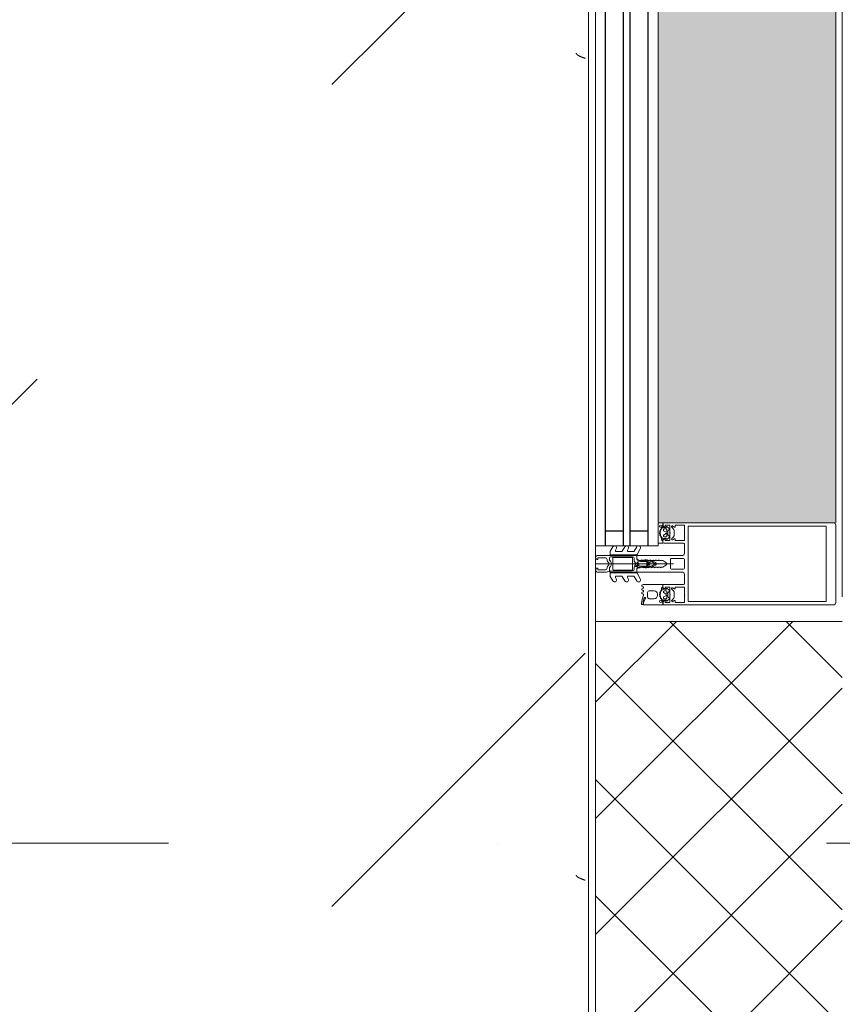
# Model space of a CAD drawing. Header units: millimetres. Extents: x -3267 to 40126, y 29201 to 102288.
# Tile 220 of 256: x 9325 to 9826, y 57646 to 58245. Entities that reach past the tile are written whole.
import ezdxf

# ---------------------------------------------------------------- set-up
doc = ezdxf.new("R2010")
doc.units = ezdxf.units.MM
doc.linetypes.add('4_ Штрихпунктир_ 10 х 2 мм', pattern=[1400, 1000, -200, 0, -200])
for name, color, linetype, lineweight in [('A-DETL-GENF-OTLN', 7, 'Continuous', 9), ('A-GLAZ-CURT-OTLN', 7, 'Continuous', 9), ('A-GLAZ-CWMG-OTLN', 7, 'Continuous', 9), ('A-WALL-____-MCUT', 7, 'Continuous', 9), ('A-WALL-____-OTLN', 7, 'Continuous', 9), ('A-WALL-____-PATT', 7, 'Continuous', 9), ('M-EQPM-____-OTLN', 7, 'Continuous', 9), ('S-GRID-____-OTLN', 7, 'Continuous', 9)]:
    doc.layers.add(name, color=color, linetype=linetype, lineweight=lineweight)

# ---------------------------------------------------------------- blocks, each defined once
blk = doc.blocks.new('АРФ_Витраж_Остекление - SI_38mm_TripGlz-4699070-ВКК_02_К1_З_ЭОМ_кабель_')
at = {"layer": 'A-GLAZ-CURT-OTLN', "color": 253, "true_color": 0xaaaaaa}
for p, q in [((-454, 0), (-454, -38)), ((-454, -38), (454, -38))]:
    blk.add_line(p, q, dxfattribs=at)
at = {"layer": 'A-GLAZ-CURT-OTLN', "color": 253, "lineweight": 25, "true_color": 0xaaaaaa}
for p, q in [((-454, -6), (454, -6)), ((-445, -6), (-445, -17)), ((-454, -17), (454, -17)), ((-454, -21), (454, -21)), ((-445, -21), (-445, -32)), ((-454, -32), (454, -32))]:
    blk.add_line(p, q, dxfattribs=at)
blk = doc.blocks.new('Rectangular Mullion - FWS-50-HI_Mull_CovCap-20mm_Mull-105mm_zoloto-5843151-ВКК_02_К1_З_ЭОМ_кабель_')
at = {"layer": 'A-GLAZ-CWMG-OTLN', "true_color": 0xf8f3e1}
blk.add_hatch(color=7, dxfattribs=at).paths.add_polyline_path([(8096, 74220), (8096, 75100), (7988, 75100), (7988, 74220), (8080.3, 74220)])
at = {"layer": 'A-GLAZ-CWMG-OTLN', "color": 253, "true_color": 0xaaaaaa}
blk.add_line((8096, 74220), (8096, 75100), dxfattribs=at)
blk = doc.blocks.new('Rectangular Mullion - HI_CovCap-20mm_Mull-105mm-V275-ВКК_02_К1_З_ЭОМ_кабель_')
at = {"layer": 'A-DETL-GENF-OTLN', "color": 253, "true_color": 0xaaaaaa}
for p, q in [((-25, 144.5), (-25, 130.68)), ((23.5, 146), (-23.5, 146)), ((25, 130.68), (25, 144.5)), ((-25, 136), (-25, 59.4)), ((-22.9, 135.44), (-22.9, 59.4)), ((22.9, 136), (22.9, 59.4)), ((25, 136), (25, 59.4)), ((-2.7, 54), (2.7, 54)), ((-12.6, 53.5), (-12.6, 41.4)), ((-5, 25.5), (-5, 52.5)), ((-3.2, 46.1), (-3.2, 53.5)), ((3.2, 53.5), (3.2, 46.1)), ((5, 52.5), (5, 25.5)), ((12.6, 41.4), (12.6, 53.5)), ((-21.76, 44.51), (-22.58, 43.54)), ((-22.24, 46.35), (-21.18, 47.41)), ((-21.2, 42.9), (-21.2, 41.7)), ((-19.5, 43.4), (-20.7, 43.4)), ((-20.47, 47.7), (-17.13, 47.7)), ((-20.16, 41.35), (-19.24, 42.95)), ((-17.65, 44), (-19.95, 44)), ((-18.36, 42.95), (-17.44, 41.35)), ((-16.9, 43.4), (-18.1, 43.4)), ((-16.42, 47.41), (-15.36, 46.35)), ((-16.4, 41.7), (-16.4, 42.9)), ((-15.02, 43.54), (-15.84, 44.51)), ((2.7, 45.6), (-2.7, 45.6)), ((0, 47.27), (0, 0)), ((15.02, 43.54), (15.84, 44.51)), ((15.36, 46.35), (16.42, 47.41)), ((16.4, 41.7), (16.4, 42.9)), ((16.9, 43.4), (18.1, 43.4)), ((17.13, 47.7), (20.47, 47.7)), ((18.36, 42.95), (17.44, 41.35)), ((17.65, 44), (19.95, 44)), ((20.16, 41.35), (19.24, 42.95)), ((19.5, 43.4), (20.7, 43.4)), ((21.18, 47.41), (22.24, 46.35)), ((21.2, 42.9), (21.2, 41.7)), ((21.76, 44.51), (22.58, 43.54)), ((-22.3, 40.8), (-22.9, 40.8)), ((-22.9, 40.2), (-21.62, 40.2)), ((-22.27, 39.59), (-22.55, 39.1)), ((-21.07, 39.62), (-21.08, 39.77)), ((-20.7, 41.2), (-20.42, 41.2)), ((-20.48, 39.51), (-20.66, 39.4)), ((-19.97, 39.2), (-20.02, 39.33)), ((-19.33, 39.22), (-19.48, 39.08)), ((-19.2, 37.6), (-18.4, 37.6)), ((-18.77, 39.04), (-18.85, 39.17)), ((-18.16, 39.23), (-18.26, 39.06)), ((-17.56, 39.21), (-17.67, 39.31)), ((-17.18, 41.2), (-16.9, 41.2)), ((-17.02, 39.56), (-17.07, 39.36)), ((-16.46, 39.68), (-16.59, 39.75)), ((-14.64, 40.8), (-15.29, 40.8)), ((-0.87, 36.5), (-1.7, 35.06)), ((1.7, 35.06), (0.87, 36.5)), ((14.64, 40.8), (15.29, 40.8)), ((16.46, 39.68), (16.59, 39.75)), ((17.18, 41.2), (16.9, 41.2)), ((17.02, 39.56), (17.07, 39.36)), ((17.56, 39.21), (17.67, 39.31)), ((18.16, 39.23), (18.26, 39.06)), ((18.77, 39.04), (18.85, 39.17)), ((19.33, 39.22), (19.48, 39.08)), ((19.97, 39.2), (20.02, 39.33)), ((20.7, 41.2), (20.42, 41.2)), ((20.48, 39.51), (20.66, 39.4)), ((21.07, 39.62), (21.08, 39.77)), ((22.9, 40.2), (21.62, 40.2)), ((22.27, 39.59), (22.55, 39.1)), ((22.3, 40.8), (22.9, 40.8)), ((-23.1, 29.29), (-20.89, 30.27)), ((-21.2, 32.6), (-21.2, 35.6)), ((-17.4, 31.6), (-20.2, 31.6)), ((-16.4, 35.6), (-16.4, 32.6)), ((-2.24, 31), (-2.45, 30.87)), ((-2.45, 30.53), (-2.25, 30.41)), ((-1.89, 34.49), (-2.1, 32.75)), ((-1.33, 33.68), (-1.33, 33.78)), ((-1.25, 31.1), (0.74, 31.1)), ((-1.12, 34.47), (-0.43, 35.65)), ((-0.6, 32.5), (-0.6, 32.42)), ((0.84, 33), (-0.1, 33)), ((0.43, 35.65), (1.12, 34.47)), ((0.6, 32.3), (0.93, 32.3)), ((1.02, 31.78), (0.74, 32.06)), ((1.33, 33.78), (1.33, 33.68)), ((2.1, 32.75), (1.89, 34.49)), ((2.45, 30.87), (2.24, 31)), ((2.25, 30.41), (2.45, 30.53)), ((-24.8, 29.2), (-23.51, 29.2)), ((-24.76, 28.3), (-24.76, 28.2)), ((-24.56, 28), (-23.89, 28)), ((-23.55, 28.9), (-24.16, 28.9)), ((-18.43, 28.95), (-17.96, 28.15)), ((-17.44, 28.15), (-16.96, 28.99)), ((-16.25, 28.99), (-15.76, 28.15)), ((-15.24, 28.15), (-14.75, 28.99)), ((-14.04, 28.99), (-13.55, 28.15)), ((-7.75, 23.52), (-10.33, 25.01)), ((-9.07, 27.17), (-5.65, 25.19)), ((-5.4, 9.3), (-5.4, 24.76)), ((-3.5, 25), (-4.5, 25)), ((-1.7, 23.7), (-1.7, 24.9)), ((-1.4, 24.49), (-1.4, 23.99)), ((-1.1, 23.82), (-0.5, 24.17)), ((0.3, 26.2), (-1.09, 26.2)), ((0.43, 25), (0.2, 25)), ((0.34, 25.28), (0.58, 25.52)), ((0.5, 24.17), (1.42, 23.63)), ((4.5, 25), (3.5, 25)), ((5.4, 24.76), (5.4, 9.3)), ((5.65, 25.19), (9.07, 27.17)), ((10.33, 25.01), (7.75, 23.52)), ((-9.07, 19.88), (-8.25, 19.41)), ((-7.5, 19.84), (-7.5, 23.08)), ((-3.9, 22), (-3.9, 11)), ((-3.4, 22.5), (3.4, 22.5)), ((-3.3, 23.5), (-1.9, 23.5)), ((1.92, 23.5), (3.3, 23.5)), ((3.9, 11), (3.9, 22)), ((4.3, 22.5), (4.3, 9.4)), ((7.5, 23.08), (7.5, 19.84)), ((8.25, 19.41), (9.07, 19.88)), ((-7.75, 16.23), (-10.41, 17.77)), ((-9.07, 12.6), (-8.25, 12.12)), ((-7.5, 12.55), (-7.5, 15.8)), ((7.5, 15.8), (7.5, 12.55)), ((10.41, 17.77), (7.75, 16.23)), ((8.25, 12.12), (9.07, 12.6)), ((-7.62, 8.87), (-10.41, 10.48)), ((-5.9, 8.8), (-7.37, 8.8)), ((-5, 1), (-5, 6.7)), ((-2.71, 8.4), (-4.02, 8.4)), ((-3.7, 1.7), (-3.7, 6)), ((3.4, 10.5), (-3.4, 10.5)), ((-2.7, 7), (-2.13, 7)), ((-1.7, 9), (-2, 8.69)), ((-1.42, 7.29), (-0.71, 8.01)), ((0.71, 8.01), (1.42, 7.29)), ((2, 8.69), (1.7, 9)), ((2.13, 7), (2.7, 7)), ((3.3, 8.4), (2.71, 8.4)), ((3.7, 6), (3.7, 1.7)), ((7.37, 8.8), (5.9, 8.8)), ((10.41, 10.48), (7.62, 8.87))]:
    blk.add_line(p, q, dxfattribs=at)
at = {"layer": 'A-DETL-GENF-OTLN', "color": 253, "true_color": 0xaaaaaa, "flags": 128}
for points in [[(22.9, 130.68), (22.9, 140.2), (-22.9, 140.2), (-22.9, 130.68)], [(-19.05, 45.1), (-23.5, 45.1), (-23.5, 42.4), (-22.3, 42.4), (-22.3, 41.8), (-23.1, 41), (-25, 41), (-25, 57.79), (-25, 61)], [(22.9, 61), (22.9, 57.79), (22.9, 56.3), (11.2, 56.3), (-11.2, 56.3), (-22.9, 56.3), (-22.9, 57.79), (-22.9, 61)], [(25, 61), (25, 57.79), (25, 41), (23.1, 41), (22.3, 41.8), (22.3, 42.4), (23.5, 42.4), (23.5, 45.1), (19.05, 45.1)], [(-19.05, 54), (-23.5, 54), (-23.5, 48.3), (-22.3, 48.3), (-22.3, 47.7), (-22.95, 47.05)], [(-14.65, 47.05), (-15.3, 47.7), (-15.3, 48.3), (-14.1, 48.3), (-14.1, 54), (-18.55, 54)], [(-6.5, 54), (-11.2, 54), (-12.1, 54)], [(12.1, 54), (11.2, 54), (6.5, 54)], [(18.55, 54), (14.1, 54), (14.1, 48.3), (15.3, 48.3), (15.3, 47.7), (14.65, 47.05)], [(22.95, 47.05), (22.3, 47.7), (22.3, 48.3), (23.5, 48.3), (23.5, 54), (19.05, 54)], [(-22.5, 43.09), (-22, 42.8), (-22, 42.67)], [(-13.1, 40.9), (-14.4, 40.9), (-15.3, 41.8), (-15.3, 42.4), (-14.1, 42.4), (-14.1, 45.1), (-18.55, 45.1)], [(-15.6, 42.67), (-15.6, 42.8), (-15.1, 43.09)], [(-0.87, 42.8), (-2, 40.84), (-2, 39.84), (-2.5, 39.55), (-2, 39.26), (-2, 38.04), (-2.5, 37.75), (-2, 37.46), (-2, 36.24), (-2.5, 35.95), (-2, 35.66), (-2, 34.44), (-2.5, 34.15), (-2, 33.86), (-2, 32.64), (-2.5, 32.35), (-2, 32.06), (-2, 30.84), (-2.5, 30.55), (-2, 30.26), (-2, 29.04), (-2.5, 28.75), (-2, 28.46), (-2, 27.24), (-2.5, 26.95), (-2.5, 26)], [(2.5, 26), (2, 26.29), (2, 27.51), (2.5, 27.8), (2, 28.09), (2, 29.31), (2.5, 29.6), (2, 29.89), (2, 31.11), (2.5, 31.4), (2, 31.69), (2, 32.91), (2.5, 33.2), (2, 33.49), (2, 34.71), (2.5, 35), (2, 35.29), (2, 36.51), (2.5, 36.8), (2, 37.09), (2, 38.31), (2.5, 38.6), (2, 38.89), (2, 40.84), (0.87, 42.8)], [(18.55, 45.1), (14.1, 45.1), (14.1, 42.4), (15.3, 42.4), (15.3, 41.8), (14.4, 40.9), (13.1, 40.9)], [(15.6, 42.67), (15.6, 42.8), (15.1, 43.09)], [(22.5, 43.09), (22, 42.8), (22, 42.67)], [(-23.5, 40.8), (-25, 40.8), (-25, 29.4)], [(-16.05, 40.2), (-14.75, 40.1), (-16.02, 40.1), (-16.02, 39.94)], [(-13.03, 28.15), (-12.6, 28.9), (-12.6, 40.8), (-13.95, 40.8)], [(12.6, 38), (12.6, 40.8), (13.95, 40.8)], [(16.05, 40.2), (14.75, 40.1), (16.02, 40.1), (16.02, 39.94)], [(23.5, 40.8), (25, 40.8), (25, 38)], [(-0.35, 31.99), (0.1, 31.73), (-1.23, 31.6)], [(0.4, 31.8), (0.4, 31.9), (0.4, 32.1)], [(-3.41, 25), (-5, 25), (-5, 9.1)], [(-1.55, 25.25), (-1.17, 25.64), (-0.2, 25.7), (-0.42, 25.6), (-1.25, 24.85)], [(-0.1, 25.3), (-0.1, 25.4), (0, 25.42)], [(5, 1), (5, 25), (3.41, 25)], [(-4.51, 8.95), (-4.3, 11), (-4.3, 22.5)], [(-2.65, 1), (-2.65, 1.4), (-3.4, 1.4)], [(3.4, 1.4), (2.65, 1.4), (2.65, 1)]]:
    blk.add_lwpolyline(points, dxfattribs=at)
blk.add_lwpolyline([(0, 37), (0, 35.9)], close=True, dxfattribs=at)
at = {"layer": 'A-DETL-GENF-OTLN', "color": 253, "true_color": 0xaaaaaa}
for centre, radius, start, end in [((-23.5, 144.5), 1.5, 90, 180), ((23.5, 144.5), 1.5, 360, 90), ((-18.8, 53.94), 0.256, 12.68038, 167.31962), ((-12.1, 53.5), 0.5, 90, 180), ((-6.5, 52.5), 1.5, 360, 90), ((-2.7, 53.5), 0.5, 90, 180), ((2.7, 53.5), 0.5, 0, 90), ((6.5, 52.5), 1.5, 90, 180), ((12.1, 53.5), 0.5, 0, 90), ((18.8, 53.94), 0.256, 12.68038, 167.31962), ((-22.59, 46.7), 0.5, 135, 315), ((-22.35, 43.35), 0.3, 140.01031, 239.99507), ((-18.96, 41.89), 3.14, 165.49788, 194.50212), ((-21.15, 44), 0.8, 22.61561, 140.00332), ((-20.7, 42.9), 0.5, 89.98992, 180.01008), ((-20.47, 46.7), 1, 90, 135), ((-19.95, 44.5), 0.5, 202.62239, 269.99966), ((-19.5, 43.1), 0.3, 329.99756, 90.00642), ((-18.8, 45.04), 0.256, 12.68038, 167.31962), ((-18.1, 43.1), 0.3, 89.99872, 209.99731), ((-17.65, 44.5), 0.5, 269.99881, 337.37914), ((-16.45, 44), 0.8, 40.00306, 157.37723), ((-17.13, 46.7), 1, 45, 90), ((-16.9, 42.9), 0.5, 0.00918, 89.99082), ((-18.64, 41.89), 3.14, 346.80247, 14.483), ((-15.01, 46.7), 0.5, 225, 45), ((-15.25, 43.35), 0.3, 299.99829, 40.01132), ((-2.7, 46.1), 0.5, 180, 270), ((0, 42.3), 1, 30, 150), ((2.7, 46.1), 0.5, 270, 0), ((15.01, 46.7), 0.5, 135, 315), ((15.25, 43.35), 0.3, 139.98868, 240.00171), ((18.64, 41.89), 3.14, 165.517, 193.19753), ((16.45, 44), 0.8, 22.62277, 139.99694), ((16.9, 42.9), 0.5, 90.00918, 179.99082), ((17.13, 46.7), 1, 90, 135), ((17.65, 44.5), 0.5, 202.62086, 270.00119), ((18.1, 43.1), 0.3, 330.00269, 90.00128), ((18.8, 45.04), 0.256, 12.68038, 167.31962), ((19.5, 43.1), 0.3, 89.99358, 210.00244), ((19.95, 44.5), 0.5, 270.00034, 337.37761), ((21.15, 44), 0.8, 39.99668, 157.38439), ((20.47, 46.7), 1, 45, 90), ((20.7, 42.9), 0.5, 359.98992, 90.01008), ((18.96, 41.89), 3.14, 345.49788, 14.50212), ((22.59, 46.7), 0.5, 225, 45), ((22.35, 43.35), 0.3, 300.00493, 39.98969), ((-22.9, 39.55), 0.65, 90, 270), ((-23.2, 40.8), 0.3, 180, 0), ((-22.9, 39.3), 0.4, 269.99999, 330.00626), ((-22.3, 41.1), 0.3, 270.90521, 359.98148), ((-21.41, 39.09), 1, 90.82716, 149.99773), ((-21.62, 39.7), 0.5, 54.92212, 90), ((-21.42, 39.75), 0.339, 3.00251, 90.82171), ((-18.8, 43.71), 4.4, 234.92212, 305.84121), ((-20.7, 41.7), 0.5, 179.98974, 270.01026), ((-19.2, 35.6), 2, 89.99744, 180.00256), ((-20.8, 39.64), 0.272, 183.0147, 299.98901), ((-20.32, 39.23), 0.316, 18.00331, 119.99297), ((-20.42, 41.5), 0.3, 269.98791, 330.00644), ((-19.69, 39.29), 0.3, 197.9991, 314.99946), ((-19.11, 38.99), 0.316, 32.98956, 135.00901), ((-18.52, 39.21), 0.3, 213.00146, 329.99975), ((-18.4, 35.6), 2, 0.00207, 89.99793), ((-17.88, 39.07), 0.316, 48.00262, 149.99741), ((-17.36, 39.43), 0.3, 227.99716, 345.00452), ((-17.18, 41.5), 0.3, 209.995, 270.01065), ((-16.73, 39.48), 0.3, 63.00317, 164.99853), ((-16.9, 41.7), 0.5, 270.00904, 359.99096), ((-16.32, 39.94), 0.3, 243.00899, 359.98883), ((-16.05, 39.9), 0.3, 90, 125.84121), ((-15.29, 41.1), 0.3, 166.80247, 270), ((-14.83, 40.53), 0.33, 270.00002, 54.90994), ((-14.75, 40.6), 0.5, 269.99115, 352.82633), ((-13.95, 40.5), 0.3, 90.00299, 172.8115), ((-13.1, 41.4), 0.5, 270, 0), ((0, 36), 1, 90.02865, 150), ((0, 36), 1, 30, 89.97135), ((13.1, 41.4), 0.5, 180, 270), ((13.95, 40.5), 0.3, 7.1885, 89.99701), ((14.75, 40.6), 0.5, 187.17367, 270.00885), ((14.83, 40.53), 0.33, 125.09006, 269.99998), ((15.29, 41.1), 0.3, 270, 13.19753), ((16.32, 39.94), 0.3, 180.01117, 296.99101), ((16.05, 39.9), 0.3, 54.15879, 90), ((18.8, 43.71), 4.4, 234.15879, 305.07788), ((16.9, 41.7), 0.5, 180.00904, 269.99096), ((16.73, 39.48), 0.3, 15.00147, 116.99683), ((17.36, 39.43), 0.3, 194.99548, 312.00284), ((17.18, 41.5), 0.3, 269.98935, 330.005), ((17.88, 39.07), 0.316, 30.00259, 131.99738), ((18.52, 39.21), 0.3, 210.00025, 326.99854), ((19.11, 38.99), 0.316, 44.99099, 147.01044), ((19.69, 39.29), 0.3, 225.00054, 342.0009), ((20.32, 39.23), 0.316, 60.00703, 161.99669), ((20.42, 41.5), 0.3, 209.99356, 270.01209), ((20.8, 39.64), 0.272, 240.01099, 356.9853), ((20.7, 41.7), 0.5, 269.98974, 0.01026), ((21.42, 39.75), 0.339, 89.17829, 176.99749), ((21.62, 39.7), 0.5, 90, 125.07788), ((21.41, 39.09), 1, 30.00227, 89.17284), ((22.3, 41.1), 0.3, 180.01852, 269.09479), ((22.9, 39.3), 0.4, 209.99374, 270.00001), ((23.2, 40.8), 0.3, 180, 0), ((22.9, 39.55), 0.65, 270, 90), ((-20.2, 32.6), 1, 179.99283, 270.00717), ((-20.75, 29.95), 0.35, 298.07479, 113.99842), ((-17.4, 32.6), 1, 270.00127, 359.99873), ((-2.35, 30.7), 0.2, 120, 240), ((17.75, 30.31), 20, 179.72362, 190.22002), ((17.75, 30.31), 20, 173, 178.04971), ((-0.4, 34.31), 1.5, 150, 173), ((-1.25, 30.9), 0.2, 90, 179.3132), ((46.55, 30.33), 48, 179.3132, 184.71248), ((46.55, 30.33), 48, 176, 178.23414), ((-1.23, 31.8), 0.2, 178.23414, 270), ((0.27, 33.67), 1.6, 150, 176), ((-0.1, 32.5), 0.5, 90, 180), ((-0.1, 32.42), 0.5, 180, 240), ((0, 35.4), 0.5, 90.0573, 150), ((0, 35.4), 0.5, 30, 89.9427), ((0.2, 31.9), 0.2, 240, 0), ((0.2, 31.8), 0.2, 270, 0), ((0.6, 32.1), 0.2, 90, 180), ((0.6, 31.92), 0.2, 45, 180), ((0.74, 31.5), 0.4, 270, 45), ((0.84, 33.5), 0.5, 270, 3.83017), ((0.93, 31.8), 0.5, 1.77701, 90), ((-0.27, 33.67), 1.6, 4, 30), ((-46.55, 30.33), 48, 354.4962, 1.77701), ((-46.55, 30.33), 48, 3.83017, 4), ((0.4, 34.31), 1.5, 7, 30), ((-17.75, 30.31), 20, 349.77998, 0.27638), ((-17.75, 30.31), 20, 1.95029, 7), ((2.35, 30.7), 0.2, 300, 60), ((-24.8, 29.4), 0.2, 180.00831, 269.99607), ((-24.16, 28.3), 0.6, 89.98982, 180.01236), ((-24.56, 28.2), 0.2, 179.96202, 270.02268), ((-23.89, 38.7), 10.7, 270.00064, 296.66019), ((-23.55, 35.2), 6.3, 270.00036, 298.07213), ((-23.51, 30.2), 1, 270.00453, 293.99379), ((-18.86, 28.68), 0.51, 31.80694, 116.66143), ((-17.7, 28.3), 0.3, 209.9964, 330.0036), ((-16.6, 28.79), 0.41, 29.9985, 150.0015), ((-15.5, 28.3), 0.3, 209.9964, 330.0036), ((-14.4, 28.79), 0.41, 30.00523, 149.99477), ((-13.29, 28.3), 0.3, 209.9964, 330.0036), ((-9.68, 26.13), 1.3, 154.41173, 240), ((-9.72, 26.04), 1.3, 60, 150), ((-5.9, 24.76), 0.5, 360, 60), ((-4.5, 25.5), 0.5, 180, 270), ((-3.5, 26), 1, 270, 0), ((-3.41, 26.5), 1.5, 270, 10.22002), ((-1.2, 24.9), 0.5, 135, 180), ((-0.9, 24.49), 0.5, 135, 180), ((-1.2, 23.99), 0.2, 180, 300), ((-1.09, 26.4), 0.2, 184.71248, 270), ((-1.02, 25.5), 0.2, 90, 135), ((-0.42, 25.4), 0.2, 90, 135), ((0, 23.3), 1, 60, 120), ((-0.3, 25.4), 0.2, 360, 90), ((-0.2, 25.5), 0.2, 360, 90), ((0.2, 25.3), 0.3, 180, 270), ((0.2, 25.42), 0.2, 180, 315), ((0.3, 25.8), 0.4, 315, 90), ((0.43, 25.8), 0.8, 270, 354.4962), ((3.41, 26.5), 1.5, 169.77998, 270), ((3.5, 26), 1, 180, 270), ((4.5, 25.5), 0.5, 270, 360), ((5.9, 24.76), 0.5, 120, 180), ((9.72, 26.04), 1.3, 30, 120), ((9.68, 26.13), 1.3, 300, 25.58827), ((-9.81, 18.81), 1.2, 150, 240), ((-9.72, 18.76), 1.3, 60, 150), ((-8, 19.84), 0.5, 240, 0), ((-8, 23.08), 0.5, 360, 60), ((-3.3, 22.5), 1, 90, 180), ((-3.4, 22), 0.5, 90, 180), ((-1.9, 23.7), 0.2, 270, 0), ((1.92, 24.5), 1, 240, 270), ((3.3, 22.5), 1, 360, 90), ((3.4, 22), 0.5, 360, 90), ((8, 23.08), 0.5, 120, 180), ((8, 19.84), 0.5, 180, 300), ((9.72, 18.76), 1.3, 30, 120), ((9.81, 18.81), 1.2, 300, 30), ((-9.81, 11.52), 1.2, 150, 240), ((-9.72, 11.47), 1.3, 60, 150), ((-8, 12.55), 0.5, 240, 0), ((-8, 15.8), 0.5, 360, 60), ((8, 15.8), 0.5, 120, 180), ((8, 12.55), 0.5, 180, 300), ((9.72, 11.47), 1.3, 30, 120), ((9.81, 11.52), 1.2, 300, 30), ((-7.37, 9.3), 0.5, 240, 270), ((-5.9, 9.3), 0.5, 270, 0), ((-4, 9.1), 1, 180, 216.8699), ((-4, 6.7), 1, 143.1301, 180), ((-5.6, 7.9), 1, 323.1301, 36.8699), ((-4.02, 8.9), 0.5, 174, 270), ((-3.4, 11), 0.5, 180, 270), ((-2.7, 6), 1, 90, 180), ((-2.71, 9.4), 1, 270, 315), ((-2.13, 8), 1, 270, 315), ((0, 7.3), 2.4, 45, 135), ((0, 7.3), 1, 45, 135), ((2.13, 8), 1, 225, 270), ((2.71, 9.4), 1, 225, 270), ((2.7, 6), 1, 360, 90), ((3.3, 9.4), 1, 270, 0), ((3.4, 11), 0.5, 270, 0), ((5.9, 9.3), 0.5, 180, 270), ((7.37, 9.3), 0.5, 270, 300), ((-4, 1), 1, 180, 270), ((-3.4, 1.7), 0.3, 180, 270), ((-3.65, 1), 1, 270, 0), ((3.65, 1), 1, 180, 270), ((3.4, 1.7), 0.3, 270, 0), ((4, 1), 1, 270, 0)]:
    blk.add_arc(centre, radius, start, end, dxfattribs=at)
blk = doc.blocks.new('FP_591-ВКК_02_К1_З_ЭОМ_кабель_')
at = {"layer": 'M-EQPM-____-OTLN', "color": 7, "true_color": 0xffffff}
for p, q in [((1242.53, 6.39), (1242.48, 6.26)), ((1242.58, 6.53), (1242.53, 6.39)), ((1242.63, 6.66), (1242.58, 6.53)), ((1242.68, 6.8), (1242.63, 6.66)), ((1242.73, 6.93), (1242.68, 6.8)), ((1242.78, 7.07), (1242.73, 6.93)), ((1242.83, 7.2), (1242.78, 7.07)), ((1242.88, 7.33), (1242.83, 7.2)), ((1242.93, 7.46), (1242.88, 7.33)), ((1242.98, 7.6), (1242.93, 7.46)), ((1243.02, 7.73), (1242.98, 7.6)), ((1243.07, 7.86), (1243.02, 7.73)), ((1243.12, 7.99), (1243.07, 7.86)), ((1243.17, 8.11), (1243.12, 7.99)), ((1243.22, 8.24), (1243.17, 8.11)), ((1243.27, 8.37), (1243.22, 8.24)), ((1243.32, 8.49), (1243.27, 8.37)), ((1243.37, 8.61), (1243.32, 8.49)), ((1243.42, 8.74), (1243.37, 8.61)), ((1243.47, 8.86), (1243.42, 8.74)), ((1243.52, 8.97), (1243.47, 8.86)), ((1243.56, 9.09), (1243.52, 8.97)), ((1243.61, 9.21), (1243.56, 9.09)), ((1243.66, 9.32), (1243.61, 9.21)), ((1243.71, 9.43), (1243.66, 9.32)), ((1243.76, 9.54), (1243.71, 9.43)), ((1243.81, 9.65), (1243.76, 9.54)), ((1243.86, 9.75), (1243.81, 9.65)), ((1243.91, 9.86), (1243.86, 9.75)), ((1243.96, 9.96), (1243.91, 9.86)), ((1244.01, 10.06), (1243.96, 9.96)), ((1244.06, 10.16), (1244.01, 10.06)), ((1244.1, 10.25), (1244.06, 10.16)), ((1244.15, 10.34), (1244.1, 10.25)), ((1244.2, 10.43), (1244.15, 10.34)), ((1244.25, 10.52), (1244.2, 10.43)), ((1244.3, 10.6), (1244.25, 10.52)), ((1244.35, 10.69), (1244.3, 10.6)), ((1244.4, 10.76), (1244.35, 10.69)), ((1244.45, 10.84), (1244.4, 10.76)), ((1244.5, 10.91), (1244.45, 10.84)), ((1244.55, 10.99), (1244.5, 10.91)), ((1244.6, 11.05), (1244.55, 10.99)), ((1244.64, 11.12), (1244.6, 11.05)), ((1244.69, 11.18), (1244.64, 11.12)), ((1244.74, 11.24), (1244.69, 11.18)), ((1244.79, 11.3), (1244.74, 11.24)), ((1244.84, 11.35), (1244.79, 11.3)), ((1244.89, 11.4), (1244.84, 11.35)), ((1244.94, 11.45), (1244.89, 11.4)), ((1244.99, 11.49), (1244.94, 11.45)), ((1245.04, 11.53), (1244.99, 11.49)), ((1245.09, 11.57), (1245.04, 11.53)), ((1245.14, 11.61), (1245.09, 11.57)), ((1245.18, 11.64), (1245.14, 11.61)), ((1245.23, 11.66), (1245.18, 11.64)), ((1245.28, 11.69), (1245.23, 11.66)), ((1245.33, 11.71), (1245.28, 11.69)), ((1245.38, 11.73), (1245.33, 11.71)), ((1245.43, 11.74), (1245.38, 11.73)), ((1245.48, 11.76), (1245.43, 11.74)), ((1245.53, 11.76), (1245.48, 11.76)), ((1245.58, 11.77), (1245.53, 11.76)), ((1742.53, 6.39), (1742.48, 6.26)), ((1742.58, 6.53), (1742.53, 6.39)), ((1742.63, 6.66), (1742.58, 6.53)), ((1742.68, 6.8), (1742.63, 6.66)), ((1742.73, 6.93), (1742.68, 6.8)), ((1742.78, 7.07), (1742.73, 6.93)), ((1742.83, 7.2), (1742.78, 7.07)), ((1742.88, 7.33), (1742.83, 7.2)), ((1742.93, 7.46), (1742.88, 7.33)), ((1742.98, 7.6), (1742.93, 7.46)), ((1743.02, 7.73), (1742.98, 7.6)), ((1743.07, 7.86), (1743.02, 7.73)), ((1743.12, 7.99), (1743.07, 7.86)), ((1743.17, 8.11), (1743.12, 7.99)), ((1743.22, 8.24), (1743.17, 8.11)), ((1743.27, 8.37), (1743.22, 8.24)), ((1743.32, 8.49), (1743.27, 8.37)), ((1743.37, 8.61), (1743.32, 8.49)), ((1743.42, 8.74), (1743.37, 8.61)), ((1743.47, 8.86), (1743.42, 8.74)), ((1743.52, 8.97), (1743.47, 8.86)), ((1743.56, 9.09), (1743.52, 8.97)), ((1743.61, 9.21), (1743.56, 9.09)), ((1743.66, 9.32), (1743.61, 9.21)), ((1743.71, 9.43), (1743.66, 9.32)), ((1743.76, 9.54), (1743.71, 9.43)), ((1743.81, 9.65), (1743.76, 9.54)), ((1743.86, 9.75), (1743.81, 9.65)), ((1743.91, 9.86), (1743.86, 9.75)), ((1743.96, 9.96), (1743.91, 9.86)), ((1744.01, 10.06), (1743.96, 9.96)), ((1744.06, 10.16), (1744.01, 10.06)), ((1744.1, 10.25), (1744.06, 10.16)), ((1744.15, 10.34), (1744.1, 10.25)), ((1744.2, 10.43), (1744.15, 10.34)), ((1744.25, 10.52), (1744.2, 10.43)), ((1744.3, 10.6), (1744.25, 10.52)), ((1744.35, 10.69), (1744.3, 10.6)), ((1744.4, 10.76), (1744.35, 10.69)), ((1744.45, 10.84), (1744.4, 10.76)), ((1744.5, 10.91), (1744.45, 10.84)), ((1744.55, 10.99), (1744.5, 10.91)), ((1744.6, 11.05), (1744.55, 10.99)), ((1744.64, 11.12), (1744.6, 11.05)), ((1744.69, 11.18), (1744.64, 11.12)), ((1744.74, 11.24), (1744.69, 11.18)), ((1744.79, 11.3), (1744.74, 11.24)), ((1744.84, 11.35), (1744.79, 11.3)), ((1744.89, 11.4), (1744.84, 11.35)), ((1744.94, 11.45), (1744.89, 11.4)), ((1744.99, 11.49), (1744.94, 11.45)), ((1745.04, 11.53), (1744.99, 11.49)), ((1745.09, 11.57), (1745.04, 11.53)), ((1745.14, 11.61), (1745.09, 11.57)), ((1745.18, 11.64), (1745.14, 11.61)), ((1745.23, 11.66), (1745.18, 11.64)), ((1745.28, 11.69), (1745.23, 11.66)), ((1745.33, 11.71), (1745.28, 11.69)), ((1745.38, 11.73), (1745.33, 11.71)), ((1745.43, 11.74), (1745.38, 11.73)), ((1745.48, 11.76), (1745.43, 11.74)), ((1745.53, 11.76), (1745.48, 11.76)), ((1745.58, 11.77), (1745.53, 11.76))]:
    blk.add_line(p, q, dxfattribs=at)
blk = doc.blocks.new('ПР_Низ пояс - Тип 1-V589-ВКК_02_К1_З_ЭОМ_кабель_')
at = {"layer": 'M-EQPM-____-OTLN', "true_color": 0xffffff}
h = blk.add_hatch(dxfattribs=at)
h.set_pattern_fill('FP_229', style=0, pattern_type=2)
h.set_pattern_definition([(135, (-56260, 6950), (-1000, 1e-13), [50, -1364.214]), (135, (-55760, 6950), (-1000, 1e-13), [50, -1364.214]), (135, (-55760, 7450), (-1000, 1e-13), [50, -1364.214]), (135, (-56474.64, 7664.64), (-1000, 1e-13), [403.55, -1010.664]), (135, (-55974.64, 7664.64), (-1000, 1e-13), [403.55, -1010.664]), (135, (-56474.64, 7164.64), (-1000, 1e-13), [403.55, -1010.664]), (135, (-55974.64, 7164.64), (-1000, 1e-13), [453.55, -960.664])])
h.paths.add_polyline_path([(800, 6.26), (2400, 6.26), (2400, 588), (800, 588), (800, 19.98)])
at = {"layer": 'M-EQPM-____-OTLN', "color": 253, "true_color": 0xaaaaaa}
for p, q in [((800, 4.26), (2400, 4.26)), ((800, 0), (2400, 0))]:
    blk.add_line(p, q, dxfattribs=at)
blk.add_blockref('FP_591-ВКК_02_К1_З_ЭОМ_кабель_', (0, 0), dxfattribs=at)
blk = doc.blocks.new('Наметкина 10_РД_АРФ_К1_R21_rvt-1-ВКК_02_К1_З_ЭОМ_кабель_')
at = {"layer": 'A-WALL-____-PATT', "true_color": 0xaaaaaa}
h = blk.add_hatch(dxfattribs=at)
h.set_pattern_fill('FP_35', color=253, style=0, pattern_type=2)
h.set_pattern_definition([(45, (0, 0), (-35.35534, 35.35534), []), (135, (0, 0), (-35.35534, -35.35534), [])])
h.paths.add_polyline_path([(8100, 41125), (8100, 42159.68), (7950, 42159.68), (7950, 41125), (8080.3, 41125)])
h.paths.add_polyline_path([(7950, 44259.98), (8100, 44259.98), (8100, 45459.98), (7950, 45459.98), (7950, 44262.55)])
h.paths.add_polyline_path([(8100, 47459.98), (8100, 48659.98), (7950, 48659.98), (7950, 47459.98), (8080.3, 47459.98)])
h.paths.add_polyline_path([(8100, 50659.98), (8100, 51859.98), (7950, 51859.98), (7950, 50659.98), (8080.3, 50659.98)])
h.paths.add_polyline_path([(7950, 53759.98), (8100, 53759.98), (8100, 54959.98), (7950, 54959.98), (7950, 53762.55)])
h.paths.add_polyline_path([(8080.3, 56959.98), (8100, 56959.98), (8100, 58159.98), (7950, 58159.98), (7950, 56959.98)])
h.paths.add_polyline_path([(8100, 60159.98), (8100, 61359.98), (7950, 61359.98), (7950, 60159.98), (8080.3, 60159.98)])
h.paths.add_polyline_path([(7950, 63360), (8100, 63360), (8100, 64560), (7950, 64560), (7950, 63362.55)])
h.paths.add_polyline_path([(8080.3, 66560), (8100, 66560), (8100, 67760), (7950, 67760), (7950, 66560)])
h.paths.add_polyline_path([(7950, 69760), (8100, 69760), (8100, 70960), (7950, 70960), (7950, 69762.55)])
h.paths.add_polyline_path([(7950, 72960), (8100, 72960), (8100, 74160), (7950, 74160), (7950, 72962.55)])
h.paths.add_polyline_path([(8080.3, 76160), (8100, 76160), (8100, 77370), (7950, 77370), (7950, 76160)])
h.paths.add_polyline_path([(8080.3, 79660), (8100, 79660), (8100, 80600), (7950, 80600), (7950, 79660)])
at = {"layer": 'A-WALL-____-MCUT', "color": 253, "true_color": 0xaaaaaa}
blk.add_line((8100, 58159.98), (7950, 58159.98), dxfattribs=at)
at = {"layer": 'A-WALL-____-OTLN', "color": 253, "true_color": 0xaaaaaa}
blk.add_line((8100, 60159.98), (8100, 58175), dxfattribs=at)
at = {"layer": 'A-GLAZ-CURT-OTLN', "color": 253, "lineweight": 9, "true_color": 0xaaaaaa, "rotation": 89.99999999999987}
blk.add_blockref('АРФ_Витраж_Остекление - SI_38mm_TripGlz-4699070-ВКК_02_К1_З_ЭОМ_кабель_', (7950, 58660), dxfattribs=at)
at = {"layer": 'A-GLAZ-CWMG-OTLN', "color": 253, "lineweight": 9, "true_color": 0xaaaaaa}
blk.add_blockref('Rectangular Mullion - FWS-50-HI_Mull_CovCap-20mm_Mull-105mm_zoloto-5843151-ВКК_02_К1_З_ЭОМ_кабель_', (0, -16000), dxfattribs=at)
at = {"layer": 'A-GLAZ-CWMG-OTLN', "color": 253, "lineweight": 9, "true_color": 0xaaaaaa, "extrusion": (0, 0, -1), "rotation": 90.00000000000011}
blk.add_blockref('Rectangular Mullion - HI_CovCap-20mm_Mull-105mm-V275-ВКК_02_К1_З_ЭОМ_кабель_', (-7950, 58195), dxfattribs=at)
at = {"layer": 'M-EQPM-____-OTLN', "color": 253, "lineweight": 9, "true_color": 0xaaaaaa, "rotation": 89.99999999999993}
blk.add_blockref('ПР_Низ пояс - Тип 1-V589-ВКК_02_К1_З_ЭОМ_кабель_', (7950, 56760), dxfattribs=at)

msp = doc.modelspace()

# ---------------------------------------------------------------- linework, layer by layer
at = {"layer": 'S-GRID-____-OTLN', "color": 253, "linetype": '4_ Штрихпунктир_ 10 х 2 мм', "true_color": 0xaaaaaa}
msp.add_line((38817.95, 57743.72), (-2467.33, 57743.72), dxfattribs=at)

# ---------------------------------------------------------------- block references
at = {"lineweight": 5}
msp.add_blockref('Наметкина 10_РД_АРФ_К1_R21_rvt-1-ВКК_02_К1_З_ЭОМ_кабель_', (1725.58, -281.28), dxfattribs=at)

doc.saveas('drawing.dxf')
